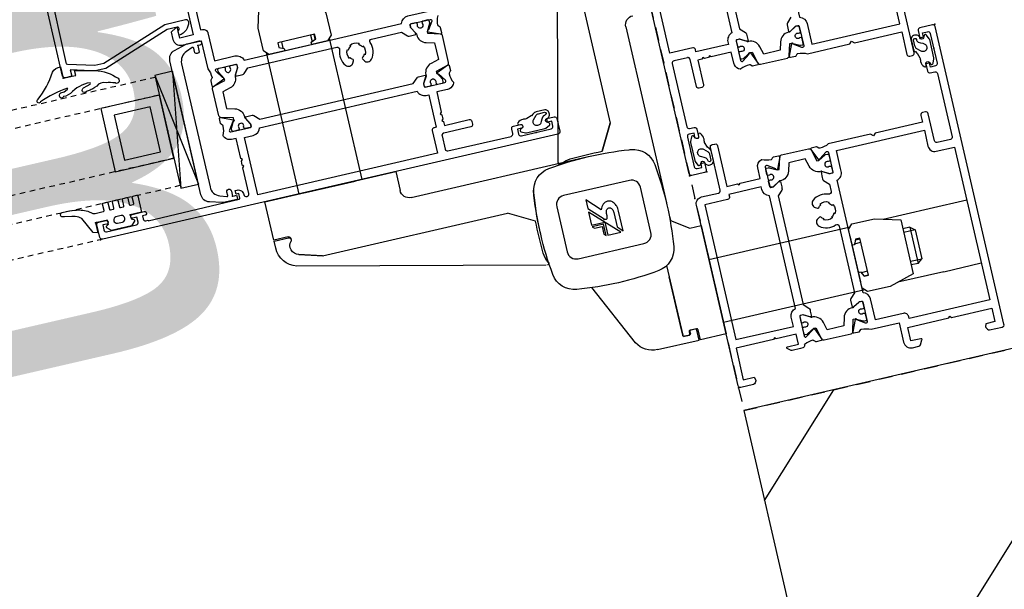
# Model space of a CAD drawing. Header units: millimetres. Extents: x 69081 to 158617, y -37521 to -9534.
# Tile 104 of 256: x 111834 to 111856, y -20225 to -20213. Entities that reach past the tile are written whole.
import ezdxf
from ezdxf.lldxf.tags import DXFTag

# ---------------------------------------------------------------- set-up
doc = ezdxf.new("R2010")
doc.units = ezdxf.units.MM
doc.linetypes.add('DP', pattern=[0.5, 0.3, -0.2])
doc.linetypes.add('KRE-SR', pattern=[0.2, 0.12, -0.08])
for name, color, linetype in [('A-SCI', 7, 'Continuous'), ('BA_drz', 7, 'Continuous'), ('JS_OLKA KONSTR', 231, 'Continuous'), ('JS_p.poż.', 240, 'Continuous'), ('JS_PODCIĄGI', 1, 'DP'), ('podciagi i nadproza', 3, 'DP'), ('RI-PROFILE', 8, 'Continuous')]:
    doc.layers.add(name, color=color, linetype=linetype)
doc.layers.add('OPIS', color=7, linetype='Continuous', lineweight=25)
doc.styles.add('ROMANS', font='romans.shx', dxfattribs={"height": 1})
doc.styles.add('WYM--ROMANSSHX-08', font='ROMANS.SHX', dxfattribs={"width": 0.8})
tags = doc.linetypes.add('KRE-DR', pattern=[0.1, 0.06, -0.04]).pattern_tags.tags
tags[6:7] = [DXFTag(74, 4), DXFTag(75, 0), DXFTag(340, '0'), DXFTag(46, 1.0), DXFTag(50, 0.0), DXFTag(44, 0.0), DXFTag(45, 0.0)]
tags[4:5] = [DXFTag(74, 4), DXFTag(75, 0), DXFTag(340, '0'), DXFTag(46, 1.0), DXFTag(50, 0.0), DXFTag(44, 0.0), DXFTag(45, 0.0)]

# ---------------------------------------------------------------- blocks, each defined once
blk = doc.blocks.new('PDKŁ')
for p, q in [((3.91, 12.5), (0.01, -12.5)), ((0.01, 12.5), (3.91, -12.5))]:
    blk.add_line(p, q)
blk.add_lwpolyline([(3.91, 12.5), (3.91, -12.5), (0, -12.5), (0, 12.5), (3.91, 12.5)])
blk = doc.blocks.new('drzwi90+50')
at = {"layer": 'RI-PROFILE'}
for p, q in [((-163.05, 4.884), (-163.05, 5.719)), ((-161.65, 4.884), (-161.65, 5.719)), ((-158.121, 5.507), (-158.121, 5.507)), ((-163.05, 4.884), (-163.05, 3.867)), ((-161.65, 3.867), (-161.65, 4.884)), ((-162.75, 4.384), (-162.67, 4.484)), ((-162.03, 4.484), (-162.67, 4.484)), ((-162.67, 4.233), (-162.67, 4.484)), ((-161.95, 4.384), (-162.03, 4.484)), ((-162.03, 4.484), (-162.03, 4.233)), ((-161.95, 4.384), (-162.75, 4.384)), ((-162.75, 4.384), (-162.75, 4.233)), ((-161.95, 4.384), (-161.95, 4.233)), ((-162.75, 3.179), (-162.75, 3.284)), ((-162.67, 3.284), (-162.67, 3.143)), ((-162.03, 3.143), (-162.03, 3.284)), ((-161.95, 3.179), (-161.95, 3.284)), ((-163.05, 3.134), (-163.05, -0.001)), ((-161.84, 3.084), (-162.86, 3.084)), ((-161.65, -0.001), (-161.65, 3.134)), ((-159.479, 0.392), (-159.479, 0.392)), ((-161.8, -0.001), (-162.9, -0.001)), ((-163.3, -1.52), (-163.3, -0.601)), ((-156.352, -0.621), (-160.25, -0.621)), ((-163.08, -0.751), (-163.12, -0.751)), ((-158.3, -1.421), (-158.856, -1.725)), ((-158.856, -1.721), (-158.3, -1.421)), ((-154.2, -1.421), (-158.3, -1.421)), ((-158.868, -2.701), (-153.612, -1.509)), ((-158.9, -5.969), (-158.9, -2.071)), ((-158.895, -2.701), (-158.868, -2.701)), ((-160.299, -3.421), (-160.249, -3.421)), ((-158.28, -6.171), (-158.7, -6.171)), ((-158.28, -9.071), (-158.28, -6.171)), ((-155.145, -6.921), (-158.28, -6.921)), ((-158.28, -8.171), (-158.28, -7.071)), ((-155.195, -8.131), (-155.195, -7.111)), ((-155.099, -7.221), (-154.995, -7.221)), ((-154.995, -7.301), (-155.136, -7.301)), ((-155.136, -7.941), (-154.995, -7.941)), ((-155.099, -8.021), (-154.995, -8.021)), ((-155.145, -8.321), (-158.28, -8.321)), ((-159.2, -8.701), (-159.18, -8.701)), ((-159.15, -9.071), (-159.15, -8.751)), ((-159.13, -8.751), (-159.13, -9.071)), ((-159.13, -9.071), (-158.28, -9.071))]:
    blk.add_line(p, q, dxfattribs=at)
at = {"layer": 'RI-PROFILE', "linetype": 'KRE-DR'}
for p, q in [((-160.98, -3.453), (-159.788, -8.709)), ((-160, -3.465), (-159.7, -4.021)), ((-159.7, -8.121), (-159.7, -4.021)), ((-159.554, -8.616), (-159.7, -8.11)), ((-159.7, -8.121), (-159.554, -8.618)), ((-159.307, -9.071), (-159.15, -9.071))]:
    blk.add_line(p, q, dxfattribs=at)
at = {"layer": 'RI-PROFILE', "linetype": 'KRE-SR'}
blk.add_line((-158.278, -12.671), (-158.278, -51.671), dxfattribs=at)
at = {"layer": 'RI-PROFILE'}
for points in [[(-160.089, 2.788, -0.634584), (-160.071, 2.822), (-159.959, 2.987, 0.606807), (-159.984, 3.034), (-160.415, 3.034, 0.414214), (-160.435, 3.014), (-160.435, 2.959, 0.131676), (-160.432, 2.949), (-160.36, 2.824), (-160.36, 2.784), (-160.48, 2.784), (-160.509, 2.784, -0.198555), (-160.545, 2.798), (-160.65, 2.904), (-160.813, 2.904, 0.52837), (-160.859, 2.836, -0.26311), (-160.911, 2.481, -0.530631), (-161.077, 2.491), (-161.103, 2.536, -0.386734), (-161.097, 2.563, 0.112751), (-161.046, 2.621), (-161.028, 2.603, 0.272863), (-161.027, 2.806), (-161.046, 2.788, 0.145875), (-161.116, 2.858), (-161.098, 2.877, 0.273231), (-161.301, 2.877), (-161.283, 2.858, 0.145873), (-161.354, 2.788), (-161.372, 2.806, 0.272961), (-161.372, 2.603), (-161.354, 2.621, 0.112964), (-161.302, 2.562, -0.386405), (-161.297, 2.536), (-161.323, 2.491, -0.53092), (-161.488, 2.481, -0.263409), (-161.54, 2.836, 0.527324), (-161.587, 2.904), (-163.059, 2.904), (-163.165, 2.798, -0.193638), (-163.2, 2.784), (-163.35, 2.784), (-163.35, 2.824), (-163.277, 2.949, 0.225639), (-163.275, 2.959), (-163.275, 3.014, 0.378023), (-163.295, 3.034), (-163.727, 3.034, 0.606807), (-163.752, 2.987), (-163.642, 2.82, -0.743149), (-163.623, 2.785), (-163.877, 2.678, -0.535124), (-163.904, 2.696), (-163.905, 2.809, -0.194092), (-163.899, 2.823), (-163.866, 2.858, 0.197355), (-163.86, 2.872, 0.109095), (-163.91, 3.075), (-163.91, 3.698), (-164.34, 3.698, -0.414214), (-164.5, 3.858), (-164.5, 3.998, -0.26784), (-164.475, 4.041), (-164.38, 4.096, -0.577486), (-164.35, 4.079), (-164.35, 3.859), (-164.05, 3.859), (-164.05, 4.769), (-164.02, 4.799), (-164.05, 4.829), (-164.05, 5.719), (-164.35, 5.719), (-164.35, 5.517), (-164.417, 5.499, -0.199036), (-164.432, 5.501), (-164.475, 5.526, -0.267999), (-164.5, 5.569), (-164.5, 5.849, -0.414214), (-164.45, 5.899), (-157.85, 5.899, -0.414214), (-157.8, 5.849), (-157.8, 5.569, -0.414214), (-157.85, 5.519), (-158.01, 5.519), (-158.01, 5.599), (-157.92, 5.599), (-157.92, 5.709, 0.414214), (-157.97, 5.759), (-158.63, 5.759, 0.414214), (-158.68, 5.709), (-158.68, 5.599), (-158.59, 5.599), (-158.59, 5.519), (-158.75, 5.519, -0.414214), (-158.8, 5.569), (-158.8, 5.669, 0.414214), (-158.85, 5.719), (-160.25, 5.719, 0.414214), (-160.3, 5.669), (-160.3, 5.374, 0.414214), (-160.25, 5.324), (-159.65, 5.324, -0.414214), (-159.6, 5.274), (-159.6, 5.214, -0.414214), (-159.65, 5.164), (-159.8, 5.164), (-159.8, 4.114), (-159.85, 4.064), (-159.8, 4.014), (-159.8, 3.075, 0.114289), (-159.85, 2.872, 0.197355), (-159.845, 2.858), (-159.812, 2.823, -0.194092), (-159.806, 2.809), (-159.806, 2.696, -0.535124), (-159.834, 2.678)], [(-160.608, 3.084, -0.333959), (-160.435, 3.214), (-160.374, 3.214), (-159.98, 3.214), (-159.98, 5.164), (-160.33, 5.164, -0.414214), (-160.48, 5.314), (-160.48, 5.719), (-163.87, 5.719), (-163.87, 3.929), (-163.83, 3.929, -0.414214), (-163.73, 3.829), (-163.73, 3.214), (-163.266, 3.214, -0.320603), (-163.102, 3.084)], [(-158.03, 5.593, 0.767684), (-158.01, 5.519), (-157.998, 5.518, -0.085146), (-157.987, 5.515, -0.196823), (-157.939, 5.46, -0.478694), (-158.008, 5.324), (-158.198, 5.324), (-158.198, 5.324, -0.174661), (-158.275, 5.351), (-158.282, 5.358), (-158.319, 5.384), (-158.322, 5.386), (-158.43, 5.421, 0.068397), (-158.502, 5.419), (-158.515, 5.419, -0.170232), (-158.639, 5.466, -0.665595), (-158.62, 5.519), (-158.59, 5.519, 0.766536), (-158.57, 5.593), (-158.615, 5.619, -0.60612), (-158.612, 5.672), (-158.523, 5.714), (-158.502, 5.719), (-158.097, 5.719), (-158.076, 5.714), (-157.987, 5.672, -0.606131), (-157.985, 5.619)], [(-158.296, 5.48), (-158.217, 5.393, 0.18506), (-158.157, 5.375), (-158.027, 5.375), (-158.007, 5.387), (-158, 5.409), (-158.01, 5.43), (-158.032, 5.439), (-158.043, 5.44), (-158.062, 5.443), (-158.094, 5.464), (-158.121, 5.507), (-158.141, 5.553), (-158.156, 5.58, 0.433179), (-158.288, 5.602, 0.420657), (-158.296, 5.48, -1.025064)], [(-153.498, 3.085), (-156.992, 3.085, 0.33408), (-157.165, 3.215), (-157.62, 3.215), (-157.62, 5.165), (-157.27, 5.165, 0.414214), (-157.12, 5.315), (-157.12, 5.72), (-152.73, 5.72), (-152.73, 3.93), (-152.77, 3.93, 0.414214), (-152.87, 3.83), (-152.87, 3.215), (-152.87, 3.215), (-153.325, 3.215, 0.333959)], [(-163.276, 2.96), (-163.364, 2.807, 0.13166), (-163.368, 2.792, -0.358413), (-163.532, 2.563), (-163.706, 2.518), (-163.706, 2.15), (-163.532, 2.104, -0.358413), (-163.368, 1.876, 0.164629), (-163.364, 1.861), (-163.277, 1.708), (-163.277, 1.658, -0.461597), (-163.301, 1.635), (-163.411, 1.635, -0.434504), (-163.436, 1.659), (-163.436, 1.68, 1.657677), (-163.541, 1.683), (-163.541, 1.659, -0.439085), (-163.566, 1.635), (-163.676, 1.635, -0.438953), (-163.701, 1.659), (-163.701, 1.702, -0.158229), (-163.698, 1.712), (-163.61, 1.873), (-163.609, 1.917), (-163.869, 1.988, -0.319083), (-163.906, 2.034), (-163.906, 2.633, -0.340697), (-163.869, 2.682), (-163.609, 2.75), (-163.61, 2.795), (-163.698, 2.955, -0.126209), (-163.701, 2.965), (-163.701, 3.009, -0.414214), (-163.676, 3.034), (-163.566, 3.034, -0.414214), (-163.541, 3.009), (-163.541, 2.984, 1.657677), (-163.436, 2.987), (-163.436, 3.009, -0.414214), (-163.411, 3.034), (-163.301, 3.034, -0.414214), (-163.276, 3.009)], [(-160.435, 2.96), (-160.346, 2.807, -0.13166), (-160.342, 2.792, 0.358413), (-160.178, 2.563), (-160.005, 2.518), (-160.005, 2.15), (-160.178, 2.104, 0.358413), (-160.342, 1.876, -0.164629), (-160.346, 1.861), (-160.434, 1.708), (-160.434, 1.658, 0.461597), (-160.409, 1.635), (-160.3, 1.635, 0.434504), (-160.275, 1.659), (-160.275, 1.68, -1.657677), (-160.17, 1.683), (-160.17, 1.659, 0.439085), (-160.145, 1.635), (-160.035, 1.635, 0.438953), (-160.01, 1.659), (-160.01, 1.702, 0.158229), (-160.013, 1.712), (-160.1, 1.873), (-160.102, 1.917), (-159.842, 1.988, 0.319083), (-159.805, 2.034), (-159.805, 2.633, 0.340697), (-159.842, 2.682), (-160.102, 2.75), (-160.1, 2.795), (-160.013, 2.955, 0.126209), (-160.01, 2.965), (-160.01, 3.009, 0.414214), (-160.035, 3.034), (-160.145, 3.034, 0.414214), (-160.17, 3.009), (-160.17, 2.984, -1.657677), (-160.275, 2.987), (-160.275, 3.009, 0.414214), (-160.3, 3.034), (-160.41, 3.034, 0.414214), (-160.435, 3.009)], [(-157.299, 3.034), (-157.189, 3.034, -0.459063), (-157.165, 3.01), (-157.165, 2.961), (-157.253, 2.808, 0.13166), (-157.257, 2.793), (-157.257, 2.777, -0.340635), (-157.421, 2.565), (-157.594, 2.519), (-157.594, 2.151), (-157.421, 2.105, -0.340635), (-157.257, 1.893), (-157.257, 1.877, 0.13166), (-157.253, 1.862), (-157.164, 1.709), (-157.164, 1.66, -0.414214), (-157.189, 1.635), (-157.299, 1.635, -0.414214), (-157.324, 1.66), (-157.324, 1.682, 1.657677), (-157.429, 1.684), (-157.429, 1.66, -0.414214), (-157.454, 1.635), (-157.564, 1.635, -0.414214), (-157.589, 1.66), (-157.589, 1.704, -0.177104), (-157.587, 1.714), (-157.499, 1.874), (-157.497, 1.919), (-157.757, 1.987, -0.340697), (-157.794, 2.035), (-157.794, 2.635, -0.308868), (-157.755, 2.679), (-157.497, 2.751), (-157.499, 2.796), (-157.587, 2.956, 0.02896), (-157.589, 2.966), (-157.589, 3.01, -0.440048), (-157.564, 3.034), (-157.454, 3.034, -0.443383), (-157.429, 3.01), (-157.429, 2.986, 1.657677), (-157.324, 2.989), (-157.324, 3.01, -0.44283)], [(-160.48, 0.179), (-163.47, 0.179), (-163.47, 1.454), (-163.266, 1.454, 0.320603), (-163.102, 1.584), (-160.608, 1.584, 0.333959), (-160.435, 1.454), (-160.38, 1.454), (-160.38, 0.734), (-160.43, 0.734, 0.414214), (-160.48, 0.684)], [(-159.57, 0.305, 0.767684), (-159.59, 0.38), (-159.602, 0.381, -0.085146), (-159.613, 0.384, -0.196823), (-159.66, 0.439, -0.478694), (-159.591, 0.575), (-159.401, 0.575), (-159.401, 0.575, -0.174661), (-159.325, 0.547), (-159.317, 0.541), (-159.281, 0.515), (-159.277, 0.513), (-159.169, 0.477, 0.068397), (-159.097, 0.48), (-159.084, 0.48, -0.170232), (-158.96, 0.433, -0.665595), (-158.98, 0.38), (-159.009, 0.38, 0.766536), (-159.03, 0.305), (-158.985, 0.279, -0.60612), (-158.987, 0.226), (-159.076, 0.185), (-159.097, 0.18), (-159.502, 0.18), (-159.523, 0.185), (-159.612, 0.226, -0.606131), (-159.615, 0.279)], [(-159.304, 0.419), (-159.383, 0.505, 0.18506), (-159.442, 0.524), (-159.572, 0.524), (-159.593, 0.512), (-159.6, 0.49), (-159.59, 0.468), (-159.568, 0.46), (-159.556, 0.459), (-159.538, 0.456), (-159.505, 0.435), (-159.479, 0.392), (-159.459, 0.346), (-159.444, 0.319, 0.433179), (-159.312, 0.297, 0.420657), (-159.304, 0.419, -1.025064)], [(-158.228, -2.521, 0.414214), (-158.278, -2.571), (-158.278, -12.671, 0.414214), (-158.228, -12.721), (-157.948, -12.721, 0.414214), (-157.898, -12.671), (-157.898, -12.512, 0.99805), (-157.978, -12.511), (-157.978, -12.601), (-158.088, -12.601, -0.414214), (-158.138, -12.551), (-158.138, -11.891, -0.414214), (-158.088, -11.841), (-157.978, -11.841), (-157.978, -11.841), (-157.978, -11.931, 0.998176), (-157.898, -11.932), (-157.898, -11.661, 1.000716), (-157.978, -11.661), (-157.978, -11.721), (-158.048, -11.721, -0.414214), (-158.098, -11.671), (-158.098, -11.621), (-158.113, -11.621), (-158.098, -9.601, -0.412055), (-158.078, -9.581), (-157.978, -9.581), (-157.978, -9.641), (-157.898, -9.641), (-157.898, -9.601, 0.43156), (-158.025, -9.482, -0.43156), (-158.078, -9.432), (-158.078, -9.421, -0.414214), (-158.028, -9.371), (-157.458, -9.371), (-157.428, -9.341), (-157.398, -9.371), (-157.308, -9.371), (-157.278, -9.341), (-157.248, -9.371), (-156.803, -9.371), (-156.803, -9.471, 0.268304), (-156.726, -9.612), (-156.699, -9.629, 0.250573), (-156.68, -9.629, -0.103677), (-156.481, -9.581, -0.205169), (-156.467, -9.587), (-156.433, -9.619, 0.197654), (-156.419, -9.625), (-156.306, -9.625, 0.536162), (-156.287, -9.597), (-156.397, -9.338, 1.096781), (-156.432, -9.357), (-156.596, -9.472, -0.606807), (-156.643, -9.447), (-156.643, -9.016, -0.414214), (-156.623, -8.996), (-156.569, -8.996, -0.131589), (-156.559, -8.999), (-156.433, -9.071), (-156.393, -9.071), (-156.393, -8.922, 0.198435), (-156.408, -8.887), (-156.514, -8.78), (-156.513, -5.372), (-156.408, -5.266, 0.198435), (-156.393, -5.231), (-156.393, -5.081), (-156.433, -5.081), (-156.559, -5.154, -0.131589), (-156.569, -5.156), (-156.623, -5.156, -0.414214), (-156.643, -5.136), (-156.643, -4.705, -0.606807), (-156.596, -4.681), (-156.432, -4.796, 1.096781), (-156.397, -4.815), (-156.287, -4.556, 0.536162), (-156.306, -4.528), (-156.419, -4.528, 0.197654), (-156.433, -4.533), (-156.467, -4.566, -0.205169), (-156.481, -4.572, -0.103677), (-156.68, -4.523, 0.250573), (-156.699, -4.524), (-156.726, -4.541, 0.268304), (-156.803, -4.681), (-156.803, -4.921), (-157.248, -4.921), (-157.278, -4.951), (-157.308, -4.921), (-157.398, -4.921), (-157.428, -4.951), (-157.458, -4.921), (-157.543, -4.921), (-157.543, -4.371, 0.414214), (-157.593, -4.321), (-157.653, -4.321, 0.414165), (-157.703, -4.371), (-157.703, -4.971), (-157.704, -4.974), (-157.704, -4.976), (-157.704, -4.977), (-157.704, -4.979), (-157.704, -4.98), (-157.705, -4.982), (-157.705, -4.983), (-157.705, -4.985), (-157.706, -4.986), (-157.706, -4.988), (-157.707, -4.989), (-157.707, -4.991), (-157.708, -4.992), (-157.709, -4.994), (-157.709, -4.995), (-157.71, -4.996), (-157.711, -4.998), (-157.712, -4.999), (-157.713, -5.001), (-157.714, -5.002), (-157.715, -5.003), (-157.716, -5.004), (-157.717, -5.006), (-157.718, -5.007), (-157.719, -5.008), (-157.721, -5.009), (-157.722, -5.01), (-157.723, -5.011), (-157.724, -5.012), (-157.726, -5.013), (-157.727, -5.014), (-157.729, -5.015), (-157.73, -5.016), (-157.731, -5.016), (-157.733, -5.017), (-157.734, -5.018), (-157.736, -5.018), (-157.737, -5.019), (-157.739, -5.019), (-157.74, -5.02), (-157.742, -5.02), (-157.743, -5.02), (-157.745, -5.021), (-157.746, -5.021), (-157.748, -5.021), (-157.749, -5.021), (-157.751, -5.021), (-157.752, -5.021), (-157.753, -5.021), (-157.753, -5.021), (-158.048, -5.021, -0.414214), (-158.098, -4.971), (-158.098, -3.571, -0.414214), (-158.048, -3.521), (-157.948, -3.521, 0.414214), (-157.898, -3.471), (-157.898, -3.311, 0.998203), (-157.978, -3.311), (-157.978, -3.401), (-158.088, -3.401, -0.414214), (-158.138, -3.351), (-158.138, -2.691, -0.414214), (-158.088, -2.641), (-157.978, -2.641), (-157.978, -2.731), (-157.898, -2.731), (-157.898, -2.571, 0.414214), (-157.948, -2.521)], [(-157.973, -2.751, 0.767684), (-157.899, -2.731), (-157.897, -2.719, -0.085146), (-157.895, -2.708, -0.196823), (-157.839, -2.661, -0.478694), (-157.703, -2.73), (-157.703, -2.92), (-157.703, -2.92, -0.174661), (-157.731, -2.996), (-157.738, -3.004), (-157.763, -3.04), (-157.766, -3.044), (-157.801, -3.152, 0.068397), (-157.798, -3.224), (-157.798, -3.237, -0.170232), (-157.845, -3.361, -0.665595), (-157.898, -3.341), (-157.898, -3.312, 0.766536), (-157.973, -3.292), (-157.999, -3.336, -0.60612), (-158.052, -3.334), (-158.094, -3.245), (-158.098, -3.224), (-158.098, -2.819), (-158.094, -2.798), (-158.052, -2.709, -0.606131), (-157.999, -2.706)], [(-157.86, -3.017), (-157.773, -2.938, 0.18506), (-157.755, -2.879), (-157.755, -2.749), (-157.766, -2.728), (-157.789, -2.721), (-157.81, -2.731), (-157.819, -2.753), (-157.82, -2.765), (-157.822, -2.783), (-157.844, -2.816), (-157.887, -2.842), (-157.933, -2.862), (-157.96, -2.877, 0.433179), (-157.981, -3.009, 0.420657), (-157.86, -3.017, -1.025064)], [(-155.244, -5.022), (-155.244, -5.132, -0.459063), (-155.268, -5.156), (-155.317, -5.156), (-155.471, -5.068, 0.13166), (-155.486, -5.064), (-155.501, -5.064, -0.340635), (-155.714, -4.9), (-155.759, -4.727), (-156.127, -4.727), (-156.173, -4.9, -0.340635), (-156.386, -5.064), (-156.401, -5.064, 0.13166), (-156.416, -5.068), (-156.569, -5.157), (-156.618, -5.157, -0.414214), (-156.643, -5.132), (-156.643, -5.022, -0.414214), (-156.618, -4.997), (-156.597, -4.997, 1.657677), (-156.594, -4.892), (-156.618, -4.892, -0.414214), (-156.643, -4.867), (-156.643, -4.757, -0.414214), (-156.618, -4.732), (-156.575, -4.732, -0.177104), (-156.565, -4.734), (-156.405, -4.822), (-156.36, -4.824), (-156.291, -4.564, -0.340697), (-156.243, -4.527), (-155.644, -4.527, -0.308868), (-155.6, -4.566), (-155.527, -4.824), (-155.482, -4.822), (-155.322, -4.734, 0.02896), (-155.312, -4.732), (-155.268, -4.732, -0.440048), (-155.244, -4.757), (-155.244, -4.867, -0.443383), (-155.268, -4.892), (-155.293, -4.892, 1.657677), (-155.29, -4.997), (-155.268, -4.997, -0.44283)], [(-155.193, -8.823), (-155.193, -5.329, 0.33408), (-155.063, -5.156), (-155.063, -4.701), (-153.113, -4.701), (-153.113, -5.051, 0.414214), (-152.963, -5.201), (-152.558, -5.201), (-152.558, -9.591), (-154.349, -9.591), (-154.349, -9.551, 0.414214), (-154.449, -9.451), (-155.063, -9.451), (-155.063, -9.451), (-155.063, -8.996, 0.333959)], [(-157.985, -9.852, -0.638068), (-157.966, -9.826), (-157.893, -9.826, 1.146176), (-157.893, -9.726), (-158.003, -9.726), (-158.003, -9.681), (-158.003, -9.636), (-158.048, -9.636), (-158.093, -9.636), (-158.094, -9.681), (-158.094, -9.914), (-158.094, -9.949), (-158.082, -9.982), (-158.011, -10.239, 0.351665), (-157.819, -10.386), (-154.848, -10.386, 0.362129), (-154.655, -10.239), (-154.584, -9.982), (-154.572, -9.949), (-154.572, -9.914), (-154.572, -9.681, 0.99031), (-154.663, -9.681), (-154.663, -9.726), (-154.773, -9.726, 1.11146), (-154.773, -9.826), (-154.7, -9.826, -0.655905), (-154.681, -9.852), (-154.732, -9.992, -0.31307), (-154.967, -10.156), (-157.699, -10.156, -0.342952), (-157.934, -9.992)], [(-155.077, -12.209), (-155.09, -12.298, 1), (-155.023, -12.368, 0.221584), (-154.996, -12.339), (-154.974, -12.249), (-154.95, -12.183), (-154.94, -12.174), (-154.923, -12.176, -0.175319), (-155.057, -12.64), (-155.089, -12.749), (-155.086, -12.801, 1), (-155.036, -12.878, 0.317302), (-154.996, -12.844), (-154.986, -12.769), (-154.956, -12.691), (-154.951, -12.679), (-154.938, -12.678), (-154.925, -12.678, -0.074745), (-155.087, -13.314, 1), (-155.038, -13.376, 0.20561), (-155.021, -13.359, -0.095737), (-154.519, -12.916, 0.250819), (-154.448, -12.721), (-154.698, -12.721), (-154.698, -12.488), (-154.698, -12.441), (-154.588, -12.441), (-154.602, -12.377), (-154.691, -12.009, 0.13918), (-154.966, -11.565, 0.962884), (-155.05, -11.65, -0.084626), (-155.003, -11.84, -0.323058), (-155.028, -12.054), (-155.047, -12.106), (-155.054, -12.123, 0.058863)], [(-157.698, -12.707), (-157.698, -12.523, -0.414214), (-157.678, -12.503), (-157.538, -12.503, 0.414214), (-157.518, -12.483), (-157.518, -12.403, 0.414214), (-157.538, -12.383), (-157.678, -12.383, -0.414214), (-157.698, -12.363), (-157.698, -12.303, -0.414214), (-157.678, -12.283), (-157.538, -12.283, 0.414214), (-157.518, -12.263), (-157.518, -12.183, 0.414214), (-157.538, -12.163), (-157.678, -12.163, -0.414214), (-157.698, -12.143), (-157.698, -12.083, -0.414214), (-157.678, -12.063), (-157.538, -12.063, 0.414208), (-157.518, -12.043), (-157.518, -11.963, 0.414219), (-157.538, -11.943), (-157.678, -11.943, -0.414214), (-157.698, -11.923), (-157.698, -11.863, -0.414214), (-157.678, -11.843), (-157.538, -11.843, 0.413901), (-157.518, -11.823), (-157.518, -11.743, 0.410424), (-157.538, -11.723), (-157.898, -11.723), (-157.898, -11.972), (-157.898, -11.972), (-157.987, -11.972), (-158.016, -11.921, 0.392584), (-158.053, -11.915), (-158.138, -12.001), (-158.138, -12.442), (-158.055, -12.526, 0.342583), (-158.023, -12.525), (-157.988, -12.473), (-157.898, -12.473), (-157.898, -12.743), (-158.118, -12.743), (-158.09, -12.838), (-157.742, -13.011, -0.146205), (-157.668, -13.138), (-157.65, -13.208), (-157.617, -13.369), (-157.609, -13.425, 0.694648), (-157.518, -13.391), (-157.518, -13.231), (-157.531, -13.119, 0.091297), (-157.612, -12.848), (-157.687, -12.755, -0.148233)]]:
    blk.add_lwpolyline(points, format="xyb", close=True, dxfattribs=at)
for points in [[(-156.949, 2.905), (-157.055, 2.8, -0.198435), (-157.09, 2.785), (-157.24, 2.785), (-157.24, 2.825), (-157.167, 2.95, 0.131589), (-157.165, 2.96), (-157.165, 3.015, 0.414214), (-157.185, 3.035), (-157.616, 3.035, 0.606807), (-157.64, 2.988), (-157.528, 2.822, -0.629353), (-157.509, 2.787), (-157.765, 2.679, -0.536162), (-157.793, 2.697), (-157.794, 2.811, -0.197654), (-157.788, 2.825), (-157.755, 2.858, 0.205169), (-157.749, 2.873, 0.106092), (-157.8, 3.076), (-157.8, 4.015), (-157.75, 4.065), (-157.8, 4.115), (-157.8, 5.165), (-158.3, 5.165, -0.414214), (-158.35, 5.215), (-158.35, 5.275, -0.414214), (-158.3, 5.325), (-157.35, 5.325, 0.414292)], [(-160.651, 1.764), (-163.06, 1.765), (-163.165, 1.869, 0.198555), (-163.2, 1.884), (-163.23, 1.884), (-163.35, 1.884), (-163.35, 1.844), (-163.277, 1.718, -0.131676), (-163.275, 1.708), (-163.275, 1.654, -0.414214), (-163.295, 1.634), (-163.726, 1.634, -0.606807), (-163.75, 1.681), (-163.639, 1.845, 0.646901), (-163.624, 1.883), (-163.875, 1.99, 0.535124), (-163.903, 1.972), (-163.904, 1.858, 0.194092), (-163.898, 1.845), (-163.865, 1.81, -0.197355), (-163.859, 1.796, -0.120169), (-163.904, 1.613), (-163.904, 1.594), (-163.92, 1.594, 0.414214), (-163.97, 1.544), (-163.97, 1.498), (-163.97, 1.308, 0.183977), (-163.957, 1.274), (-163.905, 1.216, 0.689293), (-163.87, 1.229), (-163.87, 1.474), (-163.745, 1.474), (-163.65, 1.474), (-163.65, 1.029), (-163.62, 0.999), (-163.65, 0.969), (-163.65, 0.139), (-164.35, 0.139), (-164.35, 0.38), (-164.417, 0.398, 0.199491), (-164.432, 0.396), (-164.475, 0.371, 0.26753), (-164.5, 0.328), (-164.5, 0.049, 0.414214), (-164.45, -0.001), (-160.45, -0.001, 0.414214), (-160.3, 0.149), (-160.3, 0.524, -0.414214), (-160.25, 0.574), (-159.3, 0.574, 0.414214), (-159.25, 0.624), (-159.25, 0.684, 0.414246), (-159.3, 0.734), (-160.2, 0.734), (-160.2, 0.969), (-160.23, 0.999), (-160.2, 1.029), (-160.2, 1.474), (-159.96, 1.474, 0.339941), (-159.802, 1.589, 0.187191), (-159.803, 1.6, -0.110142), (-159.85, 1.796, -0.197355), (-159.845, 1.81), (-159.812, 1.845, 0.194092), (-159.806, 1.859), (-159.806, 1.972, 0.535124), (-159.834, 1.99), (-160.086, 1.884, 0.700624), (-160.07, 1.846), (-159.959, 1.681, -0.606807), (-159.984, 1.634), (-160.415, 1.634, -0.414214), (-160.435, 1.654), (-160.435, 1.709, -0.131676), (-160.432, 1.719), (-160.36, 1.844), (-160.36, 1.884), (-160.48, 1.884), (-160.509, 1.884, 0.198555), (-160.545, 1.869), (-160.65, 1.764)], [(-153.541, 1.764), (-156.949, 1.765), (-157.055, 1.87, 0.198435), (-157.09, 1.885), (-157.24, 1.885), (-157.24, 1.845), (-157.167, 1.72, -0.131589), (-157.165, 1.71), (-157.165, 1.655, -0.414214), (-157.185, 1.635), (-157.616, 1.635, -0.606807), (-157.64, 1.682), (-157.525, 1.846, 1.096781), (-157.506, 1.881), (-157.765, 1.991, 0.536162), (-157.793, 1.973), (-157.794, 1.859, 0.197654), (-157.788, 1.845), (-157.755, 1.812, -0.205169), (-157.749, 1.797, -0.103677), (-157.798, 1.598, 0.250573), (-157.797, 1.579), (-157.781, 1.552, 0.268304), (-157.64, 1.475), (-157.4, 1.475), (-157.4, 1.03), (-157.37, 1), (-157.4, 0.97), (-157.4, 0.88), (-157.37, 0.85), (-157.4, 0.82), (-157.4, 0.735), (-157.95, 0.735, 0.414214), (-158, 0.685), (-158, 0.625, 0.414165), (-157.95, 0.575), (-157.35, 0.575), (-157.347, 0.575), (-157.345, 0.575), (-157.344, 0.575), (-157.342, 0.575), (-157.341, 0.574), (-157.339, 0.574), (-157.338, 0.574), (-157.336, 0.573), (-157.335, 0.573), (-157.333, 0.572), (-157.332, 0.572), (-157.331, 0.571), (-157.329, 0.571), (-157.328, 0.57), (-157.326, 0.569), (-157.325, 0.568), (-157.323, 0.568), (-157.322, 0.567), (-157.321, 0.566), (-157.319, 0.565), (-157.318, 0.564), (-157.317, 0.563), (-157.315, 0.562), (-157.314, 0.56), (-157.313, 0.559), (-157.312, 0.558), (-157.311, 0.557), (-157.31, 0.555), (-157.309, 0.554), (-157.308, 0.553), (-157.307, 0.551), (-157.306, 0.55), (-157.306, 0.549), (-157.305, 0.547), (-157.304, 0.546), (-157.303, 0.544), (-157.303, 0.543), (-157.302, 0.541), (-157.302, 0.54), (-157.301, 0.538), (-157.301, 0.537), (-157.301, 0.535), (-157.3, 0.534), (-157.3, 0.532), (-157.3, 0.531), (-157.3, 0.529), (-157.3, 0.528), (-157.3, 0.526), (-157.3, 0.525), (-157.3, 0.525), (-157.3, 0.23, -0.414214), (-157.35, 0.18), (-158.75, 0.18, -0.414214), (-158.8, 0.23), (-158.8, 0.33, 0.414214), (-158.85, 0.38), (-159.01, 0.38, 0.998203), (-159.01, 0.3), (-158.92, 0.3), (-158.92, 0.19, -0.414214), (-158.97, 0.14), (-159.63, 0.14, -0.414214), (-159.68, 0.19), (-159.68, 0.3), (-159.59, 0.3), (-159.59, 0.38), (-159.75, 0.38, 0.414214), (-159.8, 0.33), (-159.8, 0.05, 0.414214), (-159.75, 0), (-149.65, 0, 0.414214)], [(-157.17, 0.735, -0.414214), (-157.12, 0.685), (-157.12, 0.18), (-153.13, 0.18), (-153.13, 1.455), (-153.325, 1.455, -0.333915), (-153.497, 1.585), (-156.992, 1.585, -0.33369), (-157.165, 1.455), (-157.22, 1.455), (-157.22, 1.455), (-157.22, 1.38), (-157.22, 0.735), (-157.17, 0.735), (-157.167, 0.735)], [(-160.55, -0.621), (-160.641, -0.621), (-160.9, -0.251), (-160.9, -0.001), (-163.3, -0.001), (-163.3, -0.571), (-163.08, -0.571, -0.414214), (-163.05, -0.601), (-163.05, -0.741, -0.414214), (-163.08, -0.771), (-163.12, -0.771, 0.414214), (-163.15, -0.801), (-163.15, -0.891, 0.414214), (-163.12, -0.921), (-162.9, -0.921), (-161.825, -0.921)], [(-163.3, -0.601), (-163.08, -0.601, -0.414214), (-163.05, -0.631), (-163.05, -0.721, -0.414214), (-163.08, -0.751)], [(-163.15, -0.891), (-163.15, -0.781, -0.414214), (-163.12, -0.751)], [(-161.575, -0.921), (-163.12, -0.921, -0.414214), (-163.15, -0.891)], [(-161, -2.751), (-161, -1.291, -0.414223), (-160.8, -1.091)], [(-160.8, -1.091), (-159.8, -1.091, -0.414209), (-159.6, -1.291)], [(-158.959, -2.931, 0.031966), (-158.9, -2.039, 0.031912), (-158.954, -1.148, 0.001317), (-158.959, -1.111)], [(-159.6, -1.291), (-159.6, -2.751, -0.414218), (-159.8, -2.951)], [(-159.8, -2.951), (-160.8, -2.951, -0.414204), (-161, -2.751)], [(-153.508, -9.771), (-154.418, -9.771), (-154.418, -10.071), (-154.198, -10.071, -0.577388), (-154.181, -10.101), (-154.25, -10.221), (-154.416, -10.221, -0.414214), (-154.578, -10.059), (-154.578, -9.631), (-155.202, -9.631, 0.106121), (-155.405, -9.581, 0.205169), (-155.42, -9.587), (-155.454, -9.619, -0.197654), (-155.468, -9.625), (-155.581, -9.625, -0.536162), (-155.6, -9.597), (-155.492, -9.342, -0.626446), (-155.456, -9.36), (-155.291, -9.472, 0.606807), (-155.243, -9.447), (-155.243, -9.016, 0.414214), (-155.263, -8.996), (-155.318, -8.996, 0.131589), (-155.328, -8.999), (-155.453, -9.071), (-155.493, -9.071), (-155.493, -8.922, -0.198435), (-155.479, -8.887), (-155.373, -8.781), (-155.373, -6.808, 0.527301), (-155.441, -6.762, -0.263181), (-155.797, -6.71, -0.530303), (-155.786, -6.545), (-155.742, -6.518, -0.387107), (-155.715, -6.524, 0.112813), (-155.657, -6.575), (-155.675, -6.594, 0.272961), (-155.472, -6.594), (-155.49, -6.575, 0.14588), (-155.42, -6.505), (-155.401, -6.523, 0.273255), (-155.401, -6.32), (-155.419, -6.338, 0.14598), (-155.49, -6.267), (-155.472, -6.249, 0.272863), (-155.675, -6.249), (-155.657, -6.267, 0.112856), (-155.715, -6.319, -0.386415), (-155.742, -6.325), (-155.786, -6.298, -0.530912), (-155.797, -6.133, -0.263412), (-155.441, -6.081, 0.527237), (-155.373, -6.034), (-155.373, -5.372), (-155.479, -5.266, -0.198435), (-155.493, -5.231), (-155.493, -5.081), (-155.453, -5.081), (-155.328, -5.154, 0.131589), (-155.318, -5.156), (-155.263, -5.156, 0.414214), (-155.243, -5.136), (-155.243, -4.705, 0.606807), (-155.291, -4.681), (-155.457, -4.793, -0.629353), (-155.491, -4.812), (-155.6, -4.556, -0.536162), (-155.581, -4.528), (-155.468, -4.528, -0.197654), (-155.454, -4.533), (-155.42, -4.566, 0.205169), (-155.405, -4.572, 0.106092), (-155.202, -4.521)], [(-157.543, -5.151, -0.414214), (-157.593, -5.201), (-158.098, -5.201), (-158.098, -9.191), (-156.823, -9.191), (-156.823, -8.996, -0.333915), (-156.693, -8.824), (-156.693, -5.329, -0.33369), (-156.823, -5.156), (-156.823, -5.101), (-156.823, -5.101), (-156.899, -5.101), (-157.543, -5.101), (-157.543, -5.151), (-157.544, -5.154)], [(-156.565, -9.419), (-156.405, -9.331), (-156.36, -9.329), (-156.291, -9.589, 0.340697), (-156.243, -9.626), (-155.644, -9.626, 0.340697), (-155.595, -9.589), (-155.527, -9.329), (-155.482, -9.331), (-155.322, -9.419), (-155.322, -9.419), (-155.322, -9.419), (-155.322, -9.419), (-155.322, -9.419), (-155.321, -9.419), (-155.321, -9.419), (-155.321, -9.419), (-155.321, -9.419), (-155.321, -9.419), (-155.32, -9.42), (-155.32, -9.42), (-155.32, -9.42), (-155.32, -9.42), (-155.32, -9.42), (-155.319, -9.42), (-155.319, -9.42), (-155.319, -9.42), (-155.319, -9.42), (-155.319, -9.42), (-155.318, -9.42), (-155.318, -9.42), (-155.318, -9.42), (-155.318, -9.42), (-155.318, -9.421), (-155.317, -9.421), (-155.317, -9.421), (-155.317, -9.421), (-155.317, -9.421), (-155.317, -9.421), (-155.316, -9.421), (-155.316, -9.421), (-155.316, -9.421), (-155.316, -9.421), (-155.316, -9.421), (-155.315, -9.421), (-155.315, -9.421), (-155.315, -9.421), (-155.315, -9.421), (-155.315, -9.421), (-155.314, -9.421), (-155.314, -9.421), (-155.314, -9.421), (-155.314, -9.421), (-155.313, -9.421), (-155.313, -9.421), (-155.313, -9.421), (-155.313, -9.421), (-155.313, -9.421), (-155.312, -9.421), (-155.312, -9.421), (-155.268, -9.421, 0.440048), (-155.244, -9.396), (-155.244, -9.286, 0.443383), (-155.268, -9.261), (-155.293, -9.261, -1.657677), (-155.29, -9.156), (-155.268, -9.156, 0.44283), (-155.244, -9.131), (-155.244, -9.021, 0.459063), (-155.268, -8.997), (-155.317, -8.997), (-155.471, -9.085, -0.13166), (-155.486, -9.089), (-155.501, -9.089, 0.340635), (-155.714, -9.253), (-155.759, -9.426), (-156.127, -9.426), (-156.173, -9.253, 0.340635), (-156.386, -9.089), (-156.401, -9.089, -0.13166), (-156.416, -9.085), (-156.569, -8.996), (-156.618, -8.996, 0.414214), (-156.643, -9.021), (-156.643, -9.131, 0.414214), (-156.618, -9.156), (-156.597, -9.156, -1.657677), (-156.594, -9.261), (-156.618, -9.261, 0.414214), (-156.643, -9.286), (-156.643, -9.396, 0.414214), (-156.618, -9.421), (-156.575, -9.421), (-156.574, -9.421), (-156.574, -9.421), (-156.574, -9.421), (-156.574, -9.421), (-156.574, -9.421), (-156.573, -9.421), (-156.573, -9.421), (-156.573, -9.421), (-156.573, -9.421), (-156.572, -9.421), (-156.572, -9.421), (-156.572, -9.421), (-156.572, -9.421), (-156.572, -9.421), (-156.571, -9.421), (-156.571, -9.421), (-156.571, -9.421), (-156.571, -9.421)], [(-152.673, -12.574), (-154.38, -12.591, -0.287858), (-154.425, -12.564), (-154.578, -11.993), (-154.578, -11.795), (-154.058, -10.315), (-154.058, -9.856, 0.459407), (-154.119, -9.806, 0.329042), (-154.357, -10.071), (-154.282, -10.071, 0.256151), (-154.245, -10.054), (-154.236, -10.044, -0.632112), (-154.178, -10.072), (-154.178, -10.295), (-154.698, -11.775), (-154.698, -12.009), (-154.637, -12.239), (-154.558, -12.531), (-154.698, -12.531), (-154.698, -12.671, 0.418945), (-154.648, -12.721), (-152.428, -12.721, 0.414214)], [(-157.868, -12.285, -0.855905), (-158.014, -12.285), (-158.014, -12.167, -0.885646), (-157.868, -12.167), (-157.868, -12.285)]]:
    blk.add_lwpolyline(points, format="xyb", dxfattribs=at)
for points in [[(-162.05, 3.084), (-161.7, 3.084), (-161.6, 3.184), (-161.6, 3.684), (-161.75, 4.234), (-162.95, 4.234), (-163.1, 3.684), (-163.1, 3.184), (-163, 3.084), (-162.65, 3.084), (-162.65, 3.134), (-162.76, 3.184), (-162.76, 3.284), (-161.94, 3.284), (-161.94, 3.184), (-162.05, 3.134), (-162.05, 3.084)], [(-160.184, -1.935), (-160.17, -1.934), (-160.154, -1.93), (-160.136, -1.924), (-160.12, -1.916), (-160.105, -1.905), (-160.093, -1.892), (-160.085, -1.875), (-160.082, -1.856), (-160.085, -1.834), (-160.088, -1.825), (-160.093, -1.817), (-160.106, -1.803), (-160.122, -1.792), (-160.141, -1.785), (-160.161, -1.78), (-160.181, -1.777), (-160.2, -1.776), (-160.521, -1.776), (-160.629, -1.667), (-160.194, -1.667), (-160.164, -1.668), (-160.136, -1.671), (-160.11, -1.676), (-160.085, -1.683), (-160.062, -1.691), (-160.04, -1.701), (-160.021, -1.712), (-160.003, -1.724), (-159.987, -1.738), (-159.973, -1.752), (-159.961, -1.768), (-159.951, -1.784), (-159.943, -1.801), (-159.938, -1.819), (-159.934, -1.837), (-159.934, -1.855), (-159.936, -1.882), (-159.943, -1.908), (-159.956, -1.933), (-159.973, -1.957), (-159.995, -1.978), (-160.021, -1.998), (-160.052, -2.014), (-160.086, -2.027), (-159.799, -2.304), (-159.992, -2.304), (-160.288, -2.009), (-160.297, -1.999), (-160.302, -1.989), (-160.305, -1.975), (-160.305, -1.965), (-160.302, -1.956), (-160.297, -1.949), (-160.29, -1.944), (-160.281, -1.94), (-160.27, -1.937), (-160.239, -1.935), (-160.184, -1.935)], [(-160.068, -2.304), (-160.359, -2.304), (-160.359, -2.013), (-160.65, -2.014), (-160.65, -1.722), (-160.068, -2.304)], [(-163.05, -1.953), (-161.676, -2.602)], [(-160.393, -2.047), (-160.393, -2.304), (-160.437, -2.259), (-160.438, -2.091), (-160.607, -2.092), (-160.65, -2.047), (-160.393, -2.047)], [(-155.195, -7.921), (-155.195, -8.271), (-155.095, -8.371), (-154.595, -8.371), (-154.045, -8.221), (-154.045, -7.021), (-154.595, -6.871), (-155.095, -6.871), (-155.195, -6.971), (-155.195, -7.321), (-155.145, -7.321), (-155.095, -7.211), (-154.995, -7.211), (-154.995, -8.031), (-155.095, -8.031), (-155.145, -7.921), (-155.195, -7.921)]]:
    blk.add_lwpolyline(points, dxfattribs=at)
at = {"layer": 'RI-PROFILE', "linetype": 'KRE-SR'}
for points in [[(-156.919, -10.777), (-156.919, -53.567), (-157.519, -53.567), (-157.519, -10.777)], [(-155.519, -10.777), (-155.519, -53.567), (-155.119, -53.567), (-155.119, -10.777)]]:
    blk.add_lwpolyline(points, dxfattribs=at)
at = {"layer": 'RI-PROFILE'}
for points in [[(-155.519, -12.077), (-156.919, -12.077), (-156.919, -10.777), (-155.519, -10.777)], [(-156.719, -11.027), (-155.719, -11.027), (-155.719, -11.827), (-156.719, -11.827)]]:
    blk.add_lwpolyline(points, close=True, dxfattribs=at)
for centre, radius, start, end in [((-156.35, -0.421), 0.2, 269.3536, 0.0012), ((-160.3, -7.621), 7, 82.5319, 97.4686), ((-161.145, -1.176), 0.5, 97.4687, 172.532), ((-159.455, -1.176), 0.5, 7.4686, 82.5319), ((-154.7, -2.021), 7, 172.5319, 187.4686), ((-162.8, -1.52), 0.5, 180, 240), ((-165.85, -2.021), 7, 356.6146, 2.4571), ((-165.85, -2.021), 7, 356.6249, 2.4284), ((-159.361, -2.404), 0.5, 330.6353, 356.6204), ((-159.361, -2.405), 0.5, 331.065, 356.6109), ((-158.88, -2.671), 0.05, 151.065, 264.1844), ((-158.895, -2.666), 0.035, 150.6419, 270.006), ((-161.145, -2.866), 0.5, 187.4687, 262.5318), ((-161.145, -2.866), 0.5, 187.4684, 262.5319), ((-159.455, -2.866), 0.5, 277.4685, 352.532), ((-160.3, 3.579), 7, 262.5325, 270.0042), ((-160.3, 3.579), 7, 262.5319, 277.4685), ((-160.25, 3.579), 7, 270.004, 277.4691), ((-158.7, -5.971), 0.2, 179.3536, 270.0012), ((-159.2, -8.751), 0.05, 89.999, 130.5376), ((-159.2, -8.751), 0.05, 359.9986, 130.5378), ((-159.18, -8.751), 0.05, 359.9996, 90.0004)]:
    blk.add_arc(centre, radius, start, end, dxfattribs=at)
at = {"layer": 'RI-PROFILE', "linetype": 'KRE-SR'}
blk.add_arc((-160.945, -3.426), 0.035, 60.6419, 180.006, dxfattribs=at)
at = {"layer": 'RI-PROFILE', "linetype": 'KRE-DR'}
for centre, radius, start, end in [((-160.684, -2.96), 0.5, 241.065, 266.6109), ((-160.3, 3.529), 7, 266.6146, 272.4571), ((-159.307, -8.571), 0.5, 195.9999, 269.9999), ((-159.362, -8.561), 0.2, 196.0002, 310.5351), ((-159.362, -8.561), 0.2, 196.3517, 310.5357)]:
    blk.add_arc(centre, radius, start, end, dxfattribs=at)
at = {"layer": 'RI-PROFILE'}
for p in [(-158.3, 5.759), (-157.8, 5.899), (-157.8, 5.899), (-159.8, 0.38), (-159.8, 0), (-159.3, 0.14), (-164.5, -0.001), (-160.3, -0.001), (-159.8, -0.001), (-160.3, -2.015), (-158.138, -3.021), (-158.093, -9.636), (-158.003, -9.726), (-154.663, -9.726), (-157.516, -10.772), (-156.316, -10.772), (-155.116, -10.772), (-157.898, -11.972), (-158.138, -12.221), (-158.278, -12.721), (-157.898, -12.721), (-157.898, -12.743), (-154.698, -12.721), (-154.698, -12.721)]:
    blk.add_point(p, dxfattribs=at)
at = {"layer": 'RI-PROFILE', "xscale": 0.09999999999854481, "yscale": 0.09999999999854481, "zscale": 0.09999999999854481, "rotation": 270}
blk.add_blockref('PDKŁ', (-156.333, -10.386), dxfattribs=at)
blk = doc.blocks.new('A$C04435ce7')
at = {"layer": 'podciagi i nadproza'}
blk.add_lwpolyline([(1128.743, 1254.747), (1165.86, 1093.975), (1189.245, 1099.374), (1152.128, 1260.145), (1128.743, 1254.747)], dxfattribs=at)
at = {"layer": 'OPIS', "insert": (1157.14, 1095.582), "char_height": 10, "width": 174.36586, "attachment_point": 3, "rotation": 283, "style": 'WYM--ROMANSSHX-08'}
blk.add_mtext('{\\fArial|b0|i0|c238|p34;bxh=24x24cm, spód +10.05m}', dxfattribs=at)

msp = doc.modelspace()

# ---------------------------------------------------------------- hatches: boundary and pattern name
at = {"layer": 'JS_p.poż.'}
h = msp.add_hatch(dxfattribs=at)
h.set_pattern_fill('ANSI31', color=256, scale=40, angle=13, style=0)
h.set_pattern_definition([(58, (87990.9954, -11634.6225), (-4.2402405, 2.6495963), [])])
h.paths.add_polyline_path([(111873.2951, -20215.5892), (111849.9102, -20220.9881), (111922.1195, -20533.7608), (111945.5044, -20528.362)])
h.paths.add_polyline_path([(111812.7933, -20060.217), (111836.1782, -20054.8182), (111828.5299, -20021.6896), (111810.5438, -20050.4733)])

# ---------------------------------------------------------------- linework, layer by layer
at = {"layer": 'A-SCI', "color": 4}
for p, q in [((111873.2951, -20215.5892), (111849.9102, -20220.9881)), ((111849.9102, -20220.9881), (111922.1195, -20533.7608))]:
    msp.add_line(p, q, dxfattribs=at)
msp.add_lwpolyline([(111849.9102, -20220.9881), (111922.1195, -20533.7608)], dxfattribs=at)
at = {"layer": 'JS_PODCIĄGI', "lineweight": -3}
msp.add_line((111812.7933, -20060.217), (111849.9102, -20220.9881), dxfattribs=at)

# ---------------------------------------------------------------- block references
at = {"layer": 'BA_drz', "xscale": -1, "rotation": 283.0000000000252}
msp.add_blockref('drzwi90+50', (111812.7933, -20060.217), dxfattribs=at)
at = {"layer": 'JS_OLKA KONSTR'}
msp.add_blockref('A$C04435ce7', (110684.0499, -21314.9635), dxfattribs=at)

# ---------------------------------------------------------------- texts
at = {"layer": 'JS_p.poż.', "ltscale": 0.02, "insert": (111858.4229, -20498.2495), "char_height": 15, "width": 377.271032, "attachment_point": 1, "rotation": 103, "style": 'ROMANS'}
msp.add_mtext('{\\W0.6;OBUDOWA KLATKI SCHODOWEJ REI 60 (\\fArial|b0|i0|c238|p34;\\W1;§\\fMS Shell Dlg 2|b0|i0|c238|p0;\\H0.70832x; \\Fromans|c238;\\H1.4118x;\\W0.6;245 warunków technicznych)}', dxfattribs=at)

doc.saveas('drawing.dxf')
